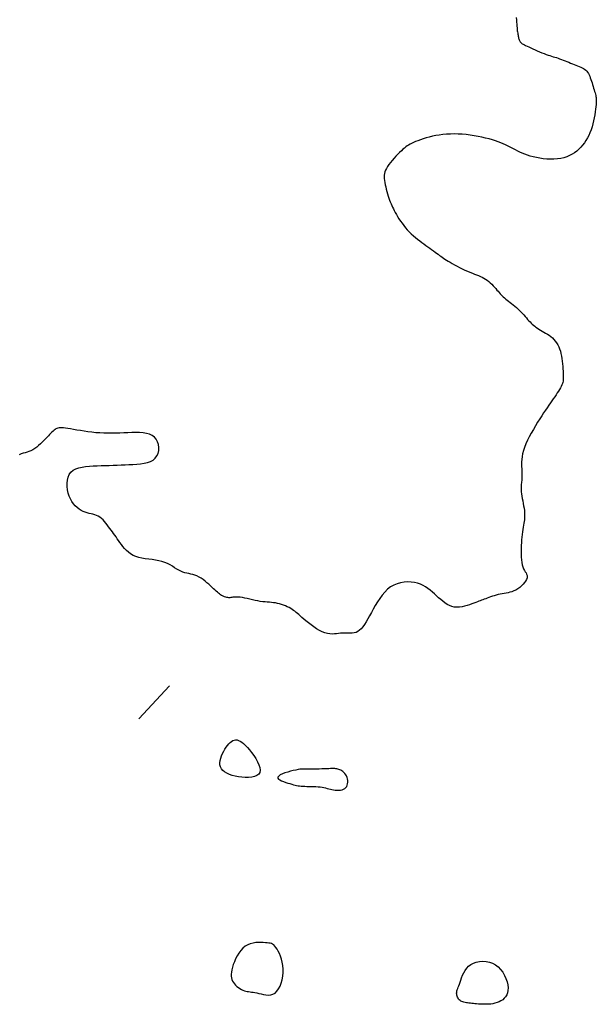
# Model space of a CAD drawing. Header units: millimetres. Extents: x 32690613 to 32693367, y 5343692 to 5344708.
# Tile 209 of 256: x 32692630 to 32692648, y 5343744 to 5343775. Entities that reach past the tile are written whole.
import ezdxf

# ---------------------------------------------------------------- set-up
doc = ezdxf.new("R2010")
doc.units = ezdxf.units.MM
doc.header["$LTSCALE"] = 20
doc.layers.add('02-DGM_HL_493.00', color=102, linetype='Continuous')

msp = doc.modelspace()

# ---------------------------------------------------------------- linework, layer by layer
at = {"layer": '02-DGM_HL_493.00', "elevation": 493, "flags": 128}
for points in [[(32692645.745, 5343774.957), (32692645.75, 5343774.882), (32692645.754, 5343774.811), (32692645.759, 5343774.745), (32692645.764, 5343774.686), (32692645.769, 5343774.633), (32692645.774, 5343774.585), (32692645.779, 5343774.542), (32692645.785, 5343774.503), (32692645.79, 5343774.466), (32692645.796, 5343774.432), (32692645.801, 5343774.4), (32692645.806, 5343774.369), (32692645.812, 5343774.339), (32692645.818, 5343774.31), (32692645.825, 5343774.283), (32692645.833, 5343774.257), (32692645.843, 5343774.232), (32692645.856, 5343774.21), (32692645.871, 5343774.188), (32692645.889, 5343774.169), (32692645.91, 5343774.151), (32692645.936, 5343774.133), (32692645.966, 5343774.116), (32692646.001, 5343774.097), (32692646.041, 5343774.078), (32692646.088, 5343774.056), (32692646.141, 5343774.032), (32692646.201, 5343774.005), (32692646.266, 5343773.976), (32692646.336, 5343773.945), (32692646.407, 5343773.913), (32692646.48, 5343773.882), (32692646.552, 5343773.852), (32692646.622, 5343773.824), (32692646.688, 5343773.799), (32692646.748, 5343773.777), (32692646.805, 5343773.758), (32692646.858, 5343773.741), (32692646.909, 5343773.726), (32692646.959, 5343773.711), (32692647.008, 5343773.696), (32692647.058, 5343773.68), (32692647.11, 5343773.662), (32692647.164, 5343773.642), (32692647.22, 5343773.62), (32692647.278, 5343773.597), (32692647.337, 5343773.573), (32692647.396, 5343773.549), (32692647.454, 5343773.524), (32692647.512, 5343773.501), (32692647.569, 5343773.479), (32692647.623, 5343773.458), (32692647.676, 5343773.439), (32692647.725, 5343773.42), (32692647.772, 5343773.401), (32692647.817, 5343773.38), (32692647.858, 5343773.358), (32692647.896, 5343773.333), (32692647.93, 5343773.305), (32692647.961, 5343773.273), (32692647.988, 5343773.237), (32692648.013, 5343773.198), (32692648.035, 5343773.156), (32692648.055, 5343773.11), (32692648.074, 5343773.062), (32692648.093, 5343773.011), (32692648.11, 5343772.958), (32692648.128, 5343772.903), (32692648.146, 5343772.847), (32692648.163, 5343772.791), (32692648.179, 5343772.736), (32692648.195, 5343772.683), (32692648.209, 5343772.632), (32692648.222, 5343772.585), (32692648.234, 5343772.543), (32692648.243, 5343772.505), (32692648.251, 5343772.471), (32692648.257, 5343772.439), (32692648.26, 5343772.405), (32692648.262, 5343772.369), (32692648.262, 5343772.328), (32692648.26, 5343772.279), (32692648.255, 5343772.222), (32692648.249, 5343772.154), (32692648.24, 5343772.076), (32692648.229, 5343771.991), (32692648.215, 5343771.9), (32692648.198, 5343771.806), (32692648.178, 5343771.709), (32692648.155, 5343771.612), (32692648.128, 5343771.517), (32692648.097, 5343771.425), (32692648.063, 5343771.336), (32692648.025, 5343771.251), (32692647.982, 5343771.17), (32692647.936, 5343771.092), (32692647.886, 5343771.018), (32692647.832, 5343770.947), (32692647.775, 5343770.881), (32692647.712, 5343770.818), (32692647.646, 5343770.759), (32692647.575, 5343770.705), (32692647.499, 5343770.657), (32692647.418, 5343770.614), (32692647.332, 5343770.577), (32692647.24, 5343770.548), (32692647.142, 5343770.525), (32692647.038, 5343770.511), (32692646.93, 5343770.503), (32692646.819, 5343770.502), (32692646.707, 5343770.508), (32692646.595, 5343770.518), (32692646.485, 5343770.534), (32692646.379, 5343770.553), (32692646.278, 5343770.576), (32692646.183, 5343770.602), (32692646.095, 5343770.631), (32692646.013, 5343770.661), (32692645.936, 5343770.693), (32692645.863, 5343770.726), (32692645.793, 5343770.76), (32692645.726, 5343770.794), (32692645.661, 5343770.827), (32692645.598, 5343770.86), (32692645.535, 5343770.892), (32692645.471, 5343770.924), (32692645.404, 5343770.955), (32692645.334, 5343770.986), (32692645.259, 5343771.017), (32692645.179, 5343771.047), (32692645.091, 5343771.078), (32692644.994, 5343771.108), (32692644.891, 5343771.138), (32692644.781, 5343771.167), (32692644.665, 5343771.195), (32692644.546, 5343771.22), (32692644.423, 5343771.242), (32692644.299, 5343771.261), (32692644.173, 5343771.276), (32692644.048, 5343771.287), (32692643.923, 5343771.293), (32692643.799, 5343771.295), (32692643.677, 5343771.293), (32692643.557, 5343771.287), (32692643.44, 5343771.277), (32692643.326, 5343771.263), (32692643.215, 5343771.245), (32692643.109, 5343771.223), (32692643.007, 5343771.198), (32692642.909, 5343771.171), (32692642.818, 5343771.142), (32692642.732, 5343771.113), (32692642.653, 5343771.083), (32692642.58, 5343771.054), (32692642.515, 5343771.025), (32692642.457, 5343770.999), (32692642.405, 5343770.973), (32692642.358, 5343770.946), (32692642.314, 5343770.918), (32692642.271, 5343770.888), (32692642.227, 5343770.853), (32692642.182, 5343770.814), (32692642.133, 5343770.769), (32692642.079, 5343770.716), (32692642.022, 5343770.658), (32692641.963, 5343770.596), (32692641.904, 5343770.531), (32692641.847, 5343770.464), (32692641.792, 5343770.398), (32692641.742, 5343770.333), (32692641.699, 5343770.271), (32692641.664, 5343770.213), (32692641.636, 5343770.158), (32692641.615, 5343770.106), (32692641.601, 5343770.054), (32692641.593, 5343770.002), (32692641.591, 5343769.949), (32692641.593, 5343769.893), (32692641.6, 5343769.833), (32692641.61, 5343769.769), (32692641.624, 5343769.7), (32692641.64, 5343769.629), (32692641.659, 5343769.557), (32692641.679, 5343769.484), (32692641.701, 5343769.413), (32692641.722, 5343769.344), (32692641.744, 5343769.278), (32692641.765, 5343769.216), (32692641.786, 5343769.159), (32692641.808, 5343769.103), (32692641.83, 5343769.049), (32692641.854, 5343768.996), (32692641.881, 5343768.941), (32692641.909, 5343768.885), (32692641.941, 5343768.826), (32692641.977, 5343768.762), (32692642.016, 5343768.696), (32692642.058, 5343768.627), (32692642.104, 5343768.557), (32692642.154, 5343768.487), (32692642.206, 5343768.417), (32692642.262, 5343768.348), (32692642.32, 5343768.281), (32692642.382, 5343768.217), (32692642.446, 5343768.156), (32692642.511, 5343768.098), (32692642.577, 5343768.043), (32692642.645, 5343767.989), (32692642.712, 5343767.937), (32692642.778, 5343767.888), (32692642.843, 5343767.839), (32692642.907, 5343767.793), (32692642.968, 5343767.747), (32692643.028, 5343767.703), (32692643.085, 5343767.661), (32692643.139, 5343767.621), (32692643.191, 5343767.583), (32692643.241, 5343767.546), (32692643.287, 5343767.512), (32692643.33, 5343767.48), (32692643.372, 5343767.45), (32692643.413, 5343767.42), (32692643.455, 5343767.391), (32692643.5, 5343767.361), (32692643.549, 5343767.331), (32692643.602, 5343767.298), (32692643.663, 5343767.263), (32692643.73, 5343767.224), (32692643.804, 5343767.184), (32692643.883, 5343767.142), (32692643.965, 5343767.1), (32692644.048, 5343767.058), (32692644.132, 5343767.018), (32692644.213, 5343766.981), (32692644.291, 5343766.947), (32692644.365, 5343766.917), (32692644.434, 5343766.891), (32692644.499, 5343766.866), (32692644.56, 5343766.843), (32692644.619, 5343766.819), (32692644.675, 5343766.794), (32692644.728, 5343766.767), (32692644.78, 5343766.735), (32692644.831, 5343766.699), (32692644.88, 5343766.659), (32692644.928, 5343766.616), (32692644.974, 5343766.571), (32692645.019, 5343766.525), (32692645.061, 5343766.479), (32692645.101, 5343766.433), (32692645.139, 5343766.39), (32692645.174, 5343766.349), (32692645.207, 5343766.311), (32692645.24, 5343766.275), (32692645.272, 5343766.24), (32692645.305, 5343766.207), (32692645.339, 5343766.173), (32692645.375, 5343766.14), (32692645.414, 5343766.106), (32692645.456, 5343766.072), (32692645.502, 5343766.036), (32692645.549, 5343765.999), (32692645.598, 5343765.961), (32692645.649, 5343765.921), (32692645.699, 5343765.88), (32692645.75, 5343765.838), (32692645.799, 5343765.794), (32692645.847, 5343765.748), (32692645.893, 5343765.701), (32692645.938, 5343765.653), (32692645.981, 5343765.606), (32692646.023, 5343765.559), (32692646.064, 5343765.512), (32692646.103, 5343765.468), (32692646.141, 5343765.426), (32692646.178, 5343765.386), (32692646.214, 5343765.349), (32692646.25, 5343765.314), (32692646.287, 5343765.28), (32692646.326, 5343765.248), (32692646.366, 5343765.218), (32692646.409, 5343765.188), (32692646.455, 5343765.158), (32692646.505, 5343765.129), (32692646.558, 5343765.099), (32692646.613, 5343765.068), (32692646.669, 5343765.036), (32692646.724, 5343765.002), (32692646.779, 5343764.966), (32692646.833, 5343764.926), (32692646.883, 5343764.883), (32692646.93, 5343764.836), (32692646.973, 5343764.785), (32692647.012, 5343764.73), (32692647.048, 5343764.67), (32692647.079, 5343764.607), (32692647.107, 5343764.54), (32692647.132, 5343764.468), (32692647.152, 5343764.393), (32692647.169, 5343764.314), (32692647.183, 5343764.232), (32692647.193, 5343764.149), (32692647.202, 5343764.067), (32692647.208, 5343763.986), (32692647.212, 5343763.909), (32692647.216, 5343763.836), (32692647.218, 5343763.77), (32692647.221, 5343763.711), (32692647.222, 5343763.659), (32692647.222, 5343763.612), (32692647.22, 5343763.568), (32692647.215, 5343763.527), (32692647.207, 5343763.487), (32692647.195, 5343763.447), (32692647.179, 5343763.405), (32692647.158, 5343763.361), (32692647.133, 5343763.313), (32692647.104, 5343763.263), (32692647.07, 5343763.21), (32692647.034, 5343763.154), (32692646.995, 5343763.096), (32692646.954, 5343763.035), (32692646.91, 5343762.972), (32692646.865, 5343762.906), (32692646.818, 5343762.838), (32692646.769, 5343762.766), (32692646.717, 5343762.69), (32692646.663, 5343762.61), (32692646.607, 5343762.524), (32692646.547, 5343762.433), (32692646.484, 5343762.336), (32692646.418, 5343762.232), (32692646.35, 5343762.122), (32692646.283, 5343762.009), (32692646.216, 5343761.894), (32692646.154, 5343761.779), (32692646.096, 5343761.664), (32692646.045, 5343761.551), (32692646.003, 5343761.443), (32692645.97, 5343761.34), (32692645.946, 5343761.243), (32692645.93, 5343761.151), (32692645.92, 5343761.065), (32692645.915, 5343760.984), (32692645.914, 5343760.908), (32692645.915, 5343760.838), (32692645.918, 5343760.773), (32692645.92, 5343760.713), (32692645.922, 5343760.657), (32692645.923, 5343760.606), (32692645.924, 5343760.559), (32692645.924, 5343760.515), (32692645.924, 5343760.474), (32692645.922, 5343760.435), (32692645.918, 5343760.397), (32692645.914, 5343760.361), (32692645.909, 5343760.325), (32692645.904, 5343760.288), (32692645.9, 5343760.249), (32692645.896, 5343760.207), (32692645.895, 5343760.16), (32692645.897, 5343760.108), (32692645.902, 5343760.049), (32692645.91, 5343759.983), (32692645.921, 5343759.912), (32692645.935, 5343759.836), (32692645.949, 5343759.757), (32692645.964, 5343759.679), (32692645.978, 5343759.601), (32692645.99, 5343759.526), (32692646, 5343759.455), (32692646.006, 5343759.391), (32692646.009, 5343759.331), (32692646.009, 5343759.275), (32692646.006, 5343759.221), (32692646.001, 5343759.168), (32692645.994, 5343759.113), (32692645.986, 5343759.056), (32692645.976, 5343758.996), (32692645.966, 5343758.93), (32692645.955, 5343758.86), (32692645.944, 5343758.785), (32692645.933, 5343758.706), (32692645.923, 5343758.624), (32692645.914, 5343758.538), (32692645.907, 5343758.45), (32692645.901, 5343758.359), (32692645.897, 5343758.266), (32692645.896, 5343758.173), (32692645.898, 5343758.081), (32692645.902, 5343757.991), (32692645.91, 5343757.904), (32692645.921, 5343757.823), (32692645.936, 5343757.749), (32692645.955, 5343757.683), (32692645.978, 5343757.626), (32692646.003, 5343757.576), (32692646.029, 5343757.532), (32692646.052, 5343757.493), (32692646.072, 5343757.455), (32692646.085, 5343757.418), (32692646.09, 5343757.38), (32692646.085, 5343757.338), (32692646.069, 5343757.291), (32692646.041, 5343757.241), (32692646.004, 5343757.189), (32692645.96, 5343757.137), (32692645.909, 5343757.086), (32692645.853, 5343757.038), (32692645.794, 5343756.994), (32692645.733, 5343756.957), (32692645.672, 5343756.927), (32692645.61, 5343756.904), (32692645.548, 5343756.885), (32692645.486, 5343756.871), (32692645.424, 5343756.859), (32692645.362, 5343756.849), (32692645.3, 5343756.838), (32692645.238, 5343756.826), (32692645.176, 5343756.812), (32692645.115, 5343756.796), (32692645.054, 5343756.778), (32692644.996, 5343756.76), (32692644.939, 5343756.74), (32692644.884, 5343756.721), (32692644.833, 5343756.702), (32692644.785, 5343756.684), (32692644.74, 5343756.667), (32692644.698, 5343756.651), (32692644.657, 5343756.635), (32692644.615, 5343756.62), (32692644.572, 5343756.603), (32692644.525, 5343756.585), (32692644.473, 5343756.566), (32692644.415, 5343756.544), (32692644.35, 5343756.52), (32692644.278, 5343756.494), (32692644.202, 5343756.47), (32692644.122, 5343756.447), (32692644.04, 5343756.43), (32692643.957, 5343756.419), (32692643.874, 5343756.416), (32692643.794, 5343756.423), (32692643.717, 5343756.441), (32692643.643, 5343756.469), (32692643.572, 5343756.507), (32692643.503, 5343756.552), (32692643.435, 5343756.603), (32692643.369, 5343756.658), (32692643.303, 5343756.716), (32692643.238, 5343756.776), (32692643.173, 5343756.836), (32692643.107, 5343756.895), (32692643.039, 5343756.952), (32692642.969, 5343757.005), (32692642.894, 5343757.055), (32692642.815, 5343757.1), (32692642.731, 5343757.138), (32692642.639, 5343757.17), (32692642.541, 5343757.193), (32692642.437, 5343757.207), (32692642.329, 5343757.212), (32692642.219, 5343757.205), (32692642.108, 5343757.187), (32692641.999, 5343757.156), (32692641.894, 5343757.112), (32692641.793, 5343757.053), (32692641.699, 5343756.98), (32692641.611, 5343756.893), (32692641.529, 5343756.797), (32692641.453, 5343756.692), (32692641.381, 5343756.583), (32692641.314, 5343756.472), (32692641.251, 5343756.36), (32692641.191, 5343756.251), (32692641.134, 5343756.148), (32692641.079, 5343756.05), (32692641.026, 5343755.96), (32692640.974, 5343755.878), (32692640.922, 5343755.805), (32692640.87, 5343755.742), (32692640.818, 5343755.691), (32692640.764, 5343755.651), (32692640.708, 5343755.624), (32692640.65, 5343755.607), (32692640.591, 5343755.599), (32692640.53, 5343755.597), (32692640.469, 5343755.598), (32692640.407, 5343755.602), (32692640.344, 5343755.604), (32692640.282, 5343755.604), (32692640.219, 5343755.6), (32692640.156, 5343755.592), (32692640.092, 5343755.584), (32692640.027, 5343755.577), (32692639.958, 5343755.574), (32692639.887, 5343755.577), (32692639.811, 5343755.588), (32692639.731, 5343755.61), (32692639.647, 5343755.645), (32692639.558, 5343755.689), (32692639.469, 5343755.742), (32692639.38, 5343755.8), (32692639.293, 5343755.862), (32692639.21, 5343755.924), (32692639.133, 5343755.986), (32692639.064, 5343756.043), (32692639.004, 5343756.095), (32692638.951, 5343756.141), (32692638.905, 5343756.183), (32692638.863, 5343756.221), (32692638.823, 5343756.256), (32692638.784, 5343756.288), (32692638.745, 5343756.319), (32692638.702, 5343756.349), (32692638.654, 5343756.378), (32692638.603, 5343756.407), (32692638.548, 5343756.434), (32692638.491, 5343756.46), (32692638.431, 5343756.484), (32692638.369, 5343756.506), (32692638.307, 5343756.524), (32692638.244, 5343756.539), (32692638.181, 5343756.551), (32692638.117, 5343756.559), (32692638.053, 5343756.566), (32692637.987, 5343756.571), (32692637.919, 5343756.576), (32692637.849, 5343756.582), (32692637.776, 5343756.591), (32692637.699, 5343756.601), (32692637.619, 5343756.616), (32692637.536, 5343756.633), (32692637.452, 5343756.651), (32692637.368, 5343756.67), (32692637.287, 5343756.689), (32692637.209, 5343756.705), (32692637.135, 5343756.719), (32692637.069, 5343756.73), (32692637.01, 5343756.735), (32692636.958, 5343756.737), (32692636.912, 5343756.736), (32692636.871, 5343756.732), (32692636.834, 5343756.728), (32692636.799, 5343756.723), (32692636.767, 5343756.719), (32692636.736, 5343756.717), (32692636.704, 5343756.717), (32692636.673, 5343756.719), (32692636.642, 5343756.725), (32692636.61, 5343756.733), (32692636.578, 5343756.743), (32692636.547, 5343756.756), (32692636.515, 5343756.772), (32692636.483, 5343756.79), (32692636.451, 5343756.811), (32692636.418, 5343756.835), (32692636.384, 5343756.861), (32692636.348, 5343756.891), (32692636.311, 5343756.924), (32692636.271, 5343756.96), (32692636.228, 5343756.999), (32692636.181, 5343757.042), (32692636.13, 5343757.089), (32692636.076, 5343757.138), (32692636.019, 5343757.188), (32692635.96, 5343757.237), (32692635.898, 5343757.284), (32692635.836, 5343757.328), (32692635.772, 5343757.367), (32692635.708, 5343757.399), (32692635.645, 5343757.424), (32692635.581, 5343757.444), (32692635.518, 5343757.459), (32692635.455, 5343757.473), (32692635.392, 5343757.486), (32692635.329, 5343757.502), (32692635.266, 5343757.521), (32692635.202, 5343757.546), (32692635.138, 5343757.579), (32692635.073, 5343757.617), (32692635.006, 5343757.659), (32692634.935, 5343757.703), (32692634.861, 5343757.746), (32692634.782, 5343757.788), (32692634.698, 5343757.825), (32692634.606, 5343757.857), (32692634.508, 5343757.88), (32692634.404, 5343757.898), (32692634.297, 5343757.913), (32692634.189, 5343757.926), (32692634.081, 5343757.939), (32692633.976, 5343757.956), (32692633.876, 5343757.978), (32692633.783, 5343758.008), (32692633.699, 5343758.047), (32692633.622, 5343758.093), (32692633.553, 5343758.147), (32692633.49, 5343758.205), (32692633.433, 5343758.267), (32692633.381, 5343758.33), (32692633.333, 5343758.393), (32692633.287, 5343758.456), (32692633.244, 5343758.515), (32692633.203, 5343758.572), (32692633.163, 5343758.627), (32692633.124, 5343758.681), (32692633.086, 5343758.734), (32692633.048, 5343758.786), (32692633.009, 5343758.839), (32692632.97, 5343758.893), (32692632.93, 5343758.949), (32692632.888, 5343759.004), (32692632.845, 5343759.059), (32692632.801, 5343759.112), (32692632.755, 5343759.162), (32692632.707, 5343759.207), (32692632.657, 5343759.247), (32692632.605, 5343759.28), (32692632.55, 5343759.305), (32692632.494, 5343759.325), (32692632.436, 5343759.34), (32692632.376, 5343759.354), (32692632.315, 5343759.368), (32692632.253, 5343759.383), (32692632.19, 5343759.402), (32692632.126, 5343759.428), (32692632.063, 5343759.46), (32692632, 5343759.501), (32692631.938, 5343759.549), (32692631.88, 5343759.606), (32692631.825, 5343759.67), (32692631.774, 5343759.742), (32692631.729, 5343759.823), (32692631.691, 5343759.911), (32692631.66, 5343760.007), (32692631.637, 5343760.108), (32692631.625, 5343760.212), (32692631.623, 5343760.315), (32692631.633, 5343760.414), (32692631.655, 5343760.508), (32692631.692, 5343760.592), (32692631.745, 5343760.664), (32692631.812, 5343760.721), (32692631.894, 5343760.766), (32692631.988, 5343760.799), (32692632.093, 5343760.823), (32692632.205, 5343760.84), (32692632.324, 5343760.85), (32692632.446, 5343760.858), (32692632.571, 5343760.863), (32692632.696, 5343760.868), (32692632.821, 5343760.872), (32692632.945, 5343760.877), (32692633.07, 5343760.882), (32692633.195, 5343760.887), (32692633.32, 5343760.892), (32692633.445, 5343760.897), (32692633.57, 5343760.902), (32692633.695, 5343760.907), (32692633.817, 5343760.914), (32692633.936, 5343760.925), (32692634.048, 5343760.941), (32692634.152, 5343760.965), (32692634.246, 5343760.999), (32692634.328, 5343761.043), (32692634.396, 5343761.101), (32692634.448, 5343761.173), (32692634.484, 5343761.255), (32692634.504, 5343761.345), (32692634.508, 5343761.439), (32692634.497, 5343761.532), (32692634.47, 5343761.62), (32692634.427, 5343761.7), (32692634.37, 5343761.767), (32692634.298, 5343761.819), (32692634.213, 5343761.857), (32692634.116, 5343761.883), (32692634.011, 5343761.899), (32692633.897, 5343761.907), (32692633.778, 5343761.908), (32692633.655, 5343761.906), (32692633.531, 5343761.901), (32692633.406, 5343761.896), (32692633.281, 5343761.892), (32692633.156, 5343761.889), (32692633.031, 5343761.887), (32692632.906, 5343761.887), (32692632.781, 5343761.889), (32692632.655, 5343761.895), (32692632.53, 5343761.904), (32692632.405, 5343761.916), (32692632.281, 5343761.932), (32692632.16, 5343761.949), (32692632.043, 5343761.968), (32692631.932, 5343761.987), (32692631.828, 5343762.005), (32692631.734, 5343762.022), (32692631.649, 5343762.036), (32692631.576, 5343762.047), (32692631.514, 5343762.054), (32692631.46, 5343762.058), (32692631.414, 5343762.058), (32692631.374, 5343762.055), (32692631.338, 5343762.047), (32692631.305, 5343762.036), (32692631.274, 5343762.021), (32692631.244, 5343762.003), (32692631.213, 5343761.98), (32692631.181, 5343761.953), (32692631.148, 5343761.923), (32692631.113, 5343761.888), (32692631.076, 5343761.849), (32692631.036, 5343761.807), (32692630.993, 5343761.76), (32692630.946, 5343761.71), (32692630.896, 5343761.657), (32692630.843, 5343761.603), (32692630.787, 5343761.549), (32692630.73, 5343761.497), (32692630.671, 5343761.448), (32692630.61, 5343761.405), (32692630.549, 5343761.368), (32692630.488, 5343761.337), (32692630.426, 5343761.313), (32692630.365, 5343761.293), (32692630.303, 5343761.274), (32692630.241, 5343761.256), (32692630.179, 5343761.236), (32692630.118, 5343761.212)], [(32692633.882, 5343752.908), (32692634.842, 5343753.946)]]:
    msp.add_lwpolyline(points, dxfattribs=at)
for points in [[(32692636.921, 5343752.248), (32692636.968, 5343752.245), (32692637.016, 5343752.231), (32692637.067, 5343752.207), (32692637.119, 5343752.173), (32692637.174, 5343752.128), (32692637.232, 5343752.073), (32692637.292, 5343752.007), (32692637.356, 5343751.932), (32692637.423, 5343751.846), (32692637.49, 5343751.754), (32692637.553, 5343751.657), (32692637.609, 5343751.559), (32692637.653, 5343751.464), (32692637.683, 5343751.374), (32692637.695, 5343751.292), (32692637.684, 5343751.222), (32692637.65, 5343751.165), (32692637.593, 5343751.123), (32692637.519, 5343751.092), (32692637.43, 5343751.073), (32692637.331, 5343751.063), (32692637.226, 5343751.063), (32692637.118, 5343751.07), (32692637.011, 5343751.084), (32692636.909, 5343751.104), (32692636.813, 5343751.129), (32692636.725, 5343751.159), (32692636.646, 5343751.195), (32692636.577, 5343751.237), (32692636.519, 5343751.284), (32692636.474, 5343751.337), (32692636.443, 5343751.396), (32692636.427, 5343751.46), (32692636.425, 5343751.529), (32692636.434, 5343751.6), (32692636.453, 5343751.674), (32692636.48, 5343751.748), (32692636.513, 5343751.82), (32692636.549, 5343751.891), (32692636.588, 5343751.957), (32692636.627, 5343752.019), (32692636.667, 5343752.074), (32692636.707, 5343752.123), (32692636.748, 5343752.165), (32692636.79, 5343752.199), (32692636.833, 5343752.225), (32692636.876, 5343752.241)], [(32692640.002, 5343750.673), (32692640.055, 5343750.666), (32692640.11, 5343750.662), (32692640.165, 5343750.663), (32692640.218, 5343750.667), (32692640.268, 5343750.677), (32692640.314, 5343750.693), (32692640.355, 5343750.715), (32692640.388, 5343750.744), (32692640.414, 5343750.779), (32692640.433, 5343750.821), (32692640.444, 5343750.868), (32692640.448, 5343750.917), (32692640.446, 5343750.967), (32692640.439, 5343751.018), (32692640.426, 5343751.066), (32692640.407, 5343751.111), (32692640.385, 5343751.152), (32692640.359, 5343751.188), (32692640.329, 5343751.219), (32692640.298, 5343751.247), (32692640.265, 5343751.27), (32692640.232, 5343751.29), (32692640.198, 5343751.306), (32692640.166, 5343751.319), (32692640.135, 5343751.328), (32692640.104, 5343751.336), (32692640.072, 5343751.34), (32692640.038, 5343751.343), (32692639.999, 5343751.344), (32692639.956, 5343751.343), (32692639.906, 5343751.342), (32692639.848, 5343751.34), (32692639.781, 5343751.337), (32692639.708, 5343751.334), (32692639.629, 5343751.331), (32692639.548, 5343751.329), (32692639.467, 5343751.327), (32692639.389, 5343751.325), (32692639.315, 5343751.324), (32692639.248, 5343751.324), (32692639.19, 5343751.326), (32692639.138, 5343751.327), (32692639.09, 5343751.328), (32692639.044, 5343751.328), (32692638.996, 5343751.326), (32692638.943, 5343751.321), (32692638.884, 5343751.312), (32692638.815, 5343751.299), (32692638.736, 5343751.281), (32692638.649, 5343751.259), (32692638.559, 5343751.233), (32692638.472, 5343751.205), (32692638.393, 5343751.174), (32692638.326, 5343751.142), (32692638.276, 5343751.109), (32692638.249, 5343751.077), (32692638.247, 5343751.046), (32692638.269, 5343751.016), (32692638.309, 5343750.987), (32692638.363, 5343750.96), (32692638.427, 5343750.934), (32692638.496, 5343750.911), (32692638.566, 5343750.889), (32692638.632, 5343750.87), (32692638.692, 5343750.852), (32692638.745, 5343750.837), (32692638.794, 5343750.824), (32692638.841, 5343750.813), (32692638.887, 5343750.804), (32692638.934, 5343750.797), (32692638.984, 5343750.792), (32692639.038, 5343750.788), (32692639.099, 5343750.786), (32692639.164, 5343750.785), (32692639.233, 5343750.784), (32692639.304, 5343750.783), (32692639.376, 5343750.781), (32692639.447, 5343750.779), (32692639.516, 5343750.774), (32692639.581, 5343750.768), (32692639.642, 5343750.758), (32692639.698, 5343750.747), (32692639.751, 5343750.734), (32692639.802, 5343750.721), (32692639.852, 5343750.707), (32692639.901, 5343750.694), (32692639.951, 5343750.682)], [(32692637.223, 5343745.759), (32692637.151, 5343745.699), (32692637.084, 5343745.626), (32692637.024, 5343745.545), (32692636.97, 5343745.457), (32692636.923, 5343745.365), (32692636.883, 5343745.272), (32692636.85, 5343745.181), (32692636.823, 5343745.095), (32692636.803, 5343745.016), (32692636.791, 5343744.943), (32692636.785, 5343744.877), (32692636.786, 5343744.817), (32692636.793, 5343744.761), (32692636.807, 5343744.709), (32692636.827, 5343744.661), (32692636.853, 5343744.616), (32692636.886, 5343744.572), (32692636.923, 5343744.532), (32692636.965, 5343744.494), (32692637.01, 5343744.459), (32692637.056, 5343744.427), (32692637.104, 5343744.4), (32692637.152, 5343744.377), (32692637.198, 5343744.359), (32692637.243, 5343744.346), (32692637.287, 5343744.336), (32692637.331, 5343744.33), (32692637.376, 5343744.324), (32692637.423, 5343744.319), (32692637.473, 5343744.313), (32692637.528, 5343744.304), (32692637.588, 5343744.291), (32692637.654, 5343744.275), (32692637.725, 5343744.257), (32692637.799, 5343744.24), (32692637.875, 5343744.227), (32692637.951, 5343744.223), (32692638.025, 5343744.229), (32692638.095, 5343744.248), (32692638.161, 5343744.285), (32692638.221, 5343744.341), (32692638.273, 5343744.414), (32692638.318, 5343744.501), (32692638.355, 5343744.599), (32692638.384, 5343744.705), (32692638.404, 5343744.816), (32692638.414, 5343744.929), (32692638.415, 5343745.042), (32692638.406, 5343745.151), (32692638.388, 5343745.255), (32692638.363, 5343745.353), (32692638.333, 5343745.444), (32692638.298, 5343745.528), (32692638.262, 5343745.603), (32692638.225, 5343745.668), (32692638.188, 5343745.722), (32692638.154, 5343745.765), (32692638.121, 5343745.798), (32692638.087, 5343745.823), (32692638.052, 5343745.84), (32692638.013, 5343745.851), (32692637.969, 5343745.859), (32692637.918, 5343745.864), (32692637.86, 5343745.869), (32692637.793, 5343745.873), (32692637.718, 5343745.877), (32692637.638, 5343745.877), (32692637.555, 5343745.871), (32692637.469, 5343745.859), (32692637.384, 5343745.837), (32692637.302, 5343745.805)], [(32692644.674, 5343743.933), (32692644.613, 5343743.936), (32692644.555, 5343743.939), (32692644.5, 5343743.943), (32692644.447, 5343743.948), (32692644.396, 5343743.953), (32692644.348, 5343743.958), (32692644.302, 5343743.964), (32692644.258, 5343743.97), (32692644.216, 5343743.975), (32692644.176, 5343743.981), (32692644.137, 5343743.987), (32692644.101, 5343743.995), (32692644.067, 5343744.005), (32692644.035, 5343744.017), (32692644.006, 5343744.031), (32692643.979, 5343744.049), (32692643.954, 5343744.071), (32692643.932, 5343744.096), (32692643.914, 5343744.124), (32692643.898, 5343744.154), (32692643.886, 5343744.185), (32692643.877, 5343744.218), (32692643.872, 5343744.252), (32692643.871, 5343744.285), (32692643.874, 5343744.319), (32692643.88, 5343744.353), (32692643.89, 5343744.389), (32692643.904, 5343744.427), (32692643.92, 5343744.47), (32692643.938, 5343744.517), (32692643.958, 5343744.569), (32692643.98, 5343744.629), (32692644.003, 5343744.696), (32692644.029, 5343744.769), (32692644.059, 5343744.844), (32692644.095, 5343744.92), (32692644.137, 5343744.995), (32692644.187, 5343745.065), (32692644.246, 5343745.129), (32692644.317, 5343745.184), (32692644.399, 5343745.229), (32692644.49, 5343745.261), (32692644.588, 5343745.281), (32692644.691, 5343745.288), (32692644.796, 5343745.281), (32692644.899, 5343745.26), (32692644.999, 5343745.224), (32692645.093, 5343745.173), (32692645.178, 5343745.106), (32692645.254, 5343745.027), (32692645.321, 5343744.938), (32692645.377, 5343744.842), (32692645.422, 5343744.743), (32692645.456, 5343744.643), (32692645.478, 5343744.546), (32692645.488, 5343744.455), (32692645.485, 5343744.371), (32692645.471, 5343744.297), (32692645.446, 5343744.231), (32692645.411, 5343744.172), (32692645.369, 5343744.121), (32692645.32, 5343744.077), (32692645.265, 5343744.04), (32692645.205, 5343744.01), (32692645.142, 5343743.985), (32692645.076, 5343743.966), (32692645.009, 5343743.952), (32692644.941, 5343743.942), (32692644.872, 5343743.936), (32692644.805, 5343743.933), (32692644.738, 5343743.932)]]:
    msp.add_lwpolyline(points, close=True, dxfattribs=at)

doc.saveas('drawing.dxf')
